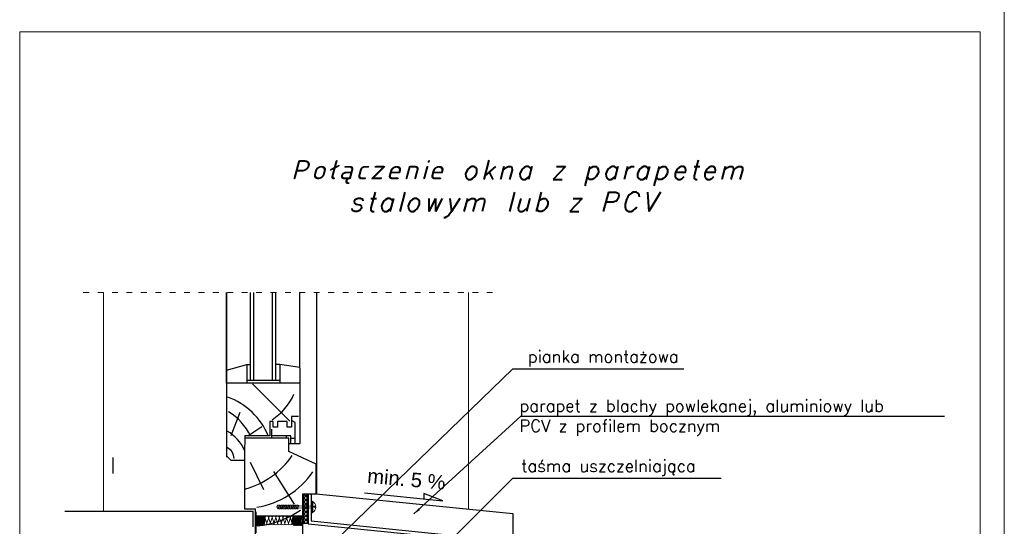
# Model space of a CAD drawing. Header units: millimetres. Extents: x 0 to 152651, y 46550 to 81081.
# Tile 71 of 109: x 141265 to 143315, y 54379 to 55435. Entities that reach past the tile are written whole.
import ezdxf

# ---------------------------------------------------------------- set-up
doc = ezdxf.new("R2010")
doc.units = ezdxf.units.MM
for name, pattern in [('ACAD_ISO02W100', [15, 12, -3]), ('ACAD_ISO03W100', [30, 12, -18]), ('AUSGEZOGEN', [0])]:
    doc.linetypes.add(name, pattern=pattern)
doc.layers.add('BLECH-BEFESTIGUNG', color=242, linetype='AUSGEZOGEN')
doc.layers.add('FENSTER', color=44, linetype='AUSGEZOGEN')
for name, color, linetype, lineweight in [('cienka', 3, 'Continuous', 18), ('linia', 100, 'Continuous', 25), ('przerywa', 100, 'ACAD_ISO02W100', 5)]:
    doc.layers.add(name, color=color, linetype=linetype, lineweight=lineweight)
doc.styles.get("Standard").update_dxf_attribs({"font": 'GOTHIC.TTF'})
doc.styles.add('style1', font='simplex.shx')
doc.styles.add('tekst', font='segoeui.ttf', dxfattribs={"height": 20})
doc.dimstyles.new('ocieplenie', dxfattribs={"dimtxt": 40, "dimasz": 15, "dimexe": 10, "dimexo": 20, "dimgap": 6, "dimtad": 1, "dimdec": 0, "dimzin": 1, "dimtxsty": 'style1', "dimblk": 'SMALL', "dimcen": 50, "dimclrd": 8, "dimclre": 8, "dimclrt": 2, "dimadec": 0, "dimazin": 0, "dimtfac": 1, "dimtdec": 0, "dimtmove": 0, "dimatfit": 3, "dimfxl": 1, "dimarcsym": 0})

# ---------------------------------------------------------------- blocks, each defined once
blk = doc.blocks.new('_Small')
at = {"color": 0, "linetype": 'ByBlock', "lineweight": -2}
blk.add_circle((0, 0), 0.25, dxfattribs=at)
blk = doc.blocks.new('*X1484')
at = {"color": 0}
for p, q in [((65.31, 61.77), (65.41, 61.87)), ((65.31, 60.89), (66.23, 61.81)), ((66.23, 61.05), (65.41, 61.87)), ((66.23, 60.17), (65.31, 61.09)), ((65.31, 60), (66.23, 60.93)), ((66.23, 59.28), (65.31, 60.2)), ((65.31, 59.12), (66.23, 60.04)), ((66.23, 58.4), (65.31, 59.32)), ((65.31, 58.24), (66.23, 59.16)), ((66.23, 57.51), (65.31, 58.44)), ((65.31, 57.35), (66.23, 58.27)), ((66.23, 56.63), (65.31, 57.55)), ((65.31, 56.47), (66.23, 57.39)), ((66.23, 55.75), (65.31, 56.67)), ((65.31, 55.58), (66.23, 56.51)), ((65.72, 55.37), (65.31, 55.78)), ((65.98, 55.37), (66.23, 55.62))]:
    blk.add_line(p, q, dxfattribs=at)
blk = doc.blocks.new('jgdf')
at = {"layer": 'linia', "color": 4, "lineweight": 0}
for p, q in [((-73756.5, 13465.5), (-73707.2, 13465.5)), ((-73755.5, 13465.6), (-73756, 13465.1)), ((-73752.9, 13462.5), (-73755.9, 13465.6)), ((-73753, 13459.1), (-73755.9, 13456.3)), ((-73754.5, 13465.6), (-73755.8, 13464.3)), ((-73753, 13461.7), (-73755.8, 13464.5)), ((-73752.8, 13458.3), (-73755.7, 13455.5)), ((-73753.5, 13465.6), (-73755.6, 13463.5)), ((-73753.1, 13460.8), (-73755.5, 13463.2)), ((-73753.1, 13460), (-73755.5, 13457.6)), ((-73752.5, 13465.6), (-73755.4, 13462.7)), ((-73751.5, 13465.6), (-73755.3, 13461.8)), ((-73752.9, 13462.2), (-73755.3, 13459.9)), ((-73753.1, 13459.8), (-73755.3, 13462)), ((-73753.1, 13461), (-73755.3, 13458.8)), ((-73752.3, 13457), (-73755.3, 13460)), ((-73751.8, 13455.5), (-73755.3, 13459)), ((-73752.4, 13463.7), (-73755.2, 13460.9)), ((-73752.9, 13458.6), (-73755.2, 13460.9)), ((-73752.6, 13463.3), (-73754.9, 13465.6)), ((-73752.3, 13464), (-73753.9, 13465.6)), ((-73748.7, 13465.4), (-73753.1, 13461)), ((-73747.8, 13464.6), (-73753.1, 13459.4)), ((-73748.1, 13456.1), (-73753.1, 13461.1)), ((-73749.1, 13455.5), (-73753.1, 13459.4)), ((-73751.9, 13464.6), (-73752.9, 13465.6)), ((-73747.4, 13457), (-73752.9, 13462.5)), ((-73747.2, 13463.6), (-73752.8, 13458.1)), ((-73750.2, 13465.6), (-73752.7, 13463.1)), ((-73746.9, 13458.2), (-73752.4, 13463.7)), ((-73746.8, 13462.4), (-73752.3, 13456.9)), ((-73751.4, 13465.1), (-73752, 13465.6)), ((-73746.6, 13459.6), (-73751.8, 13464.7)), ((-73746.6, 13460.9), (-73751.5, 13456)), ((-73750.8, 13465.5), (-73751, 13465.6)), ((-73746.6, 13461.2), (-73750.8, 13465.5)), ((-73746.7, 13459.2), (-73750.4, 13455.5)), ((-73747.1, 13463.4), (-73749.3, 13465.6)), ((-73748.7, 13465.4), (-73748.6, 13465.4)), ((-73748.7, 13464.4), (-73748.7, 13464.4)), ((-73746.9, 13464.9), (-73748.3, 13465.3)), ((-73744.6, 13457.8), (-73746.9, 13464.9)), ((-73746.8, 13462.4), (-73746, 13464.9)), ((-73746, 13464.9), (-73744.6, 13465.3)), ((-73743.2, 13464.8), (-73744.6, 13465.2)), ((-73744.6, 13457.7), (-73742.2, 13464.8)), ((-73744.2, 13459.3), (-73744.2, 13459.3)), ((-73740.3, 13456.3), (-73743.2, 13464.7)), ((-73742.2, 13464.8), (-73740.8, 13465.2)), ((-73741.3, 13456.4), (-73738.5, 13464.8)), ((-73739.4, 13464.8), (-73740.8, 13465.2)), ((-73736.6, 13456.3), (-73739.4, 13464.7)), ((-73739.4, 13461.4), (-73739.4, 13461.4)), ((-73738.5, 13464.8), (-73737.1, 13465.2)), ((-73737.5, 13456.4), (-73734.7, 13464.8)), ((-73737.3, 13464.6), (-73737.3, 13464.6)), ((-73735.7, 13464.8), (-73737.1, 13465.2)), ((-73732.9, 13456.3), (-73735.7, 13464.7)), ((-73734.7, 13464.8), (-73733.3, 13465.2)), ((-73733.8, 13456.4), (-73731, 13464.8)), ((-73731.9, 13464.8), (-73733.3, 13465.2)), ((-73729.1, 13456.3), (-73731.9, 13464.7)), ((-73731, 13464.8), (-73729.6, 13465.2)), ((-73730, 13456.4), (-73727.2, 13464.8)), ((-73728.2, 13464.8), (-73729.6, 13465.2)), ((-73725.4, 13456.3), (-73728.2, 13464.8)), ((-73727.2, 13464.8), (-73725.8, 13465.2)), ((-73726.3, 13456.4), (-73723.5, 13464.8)), ((-73724.4, 13464.8), (-73725.8, 13465.2)), ((-73721.6, 13456.3), (-73724.4, 13464.8)), ((-73723.5, 13464.8), (-73722.1, 13465.2)), ((-73722.5, 13456.4), (-73719.7, 13464.8)), ((-73720.7, 13464.8), (-73722.1, 13465.2)), ((-73717.9, 13456.3), (-73720.7, 13464.8)), ((-73719.7, 13464.8), (-73718.3, 13465.2)), ((-73718.8, 13456.3), (-73718.1, 13458.4)), ((-73716.9, 13464.8), (-73718.3, 13465.2)), ((-73713.6, 13465.1), (-73718.3, 13460.4)), ((-73713, 13456.3), (-73718.3, 13461.5)), ((-73713.9, 13455.5), (-73718.3, 13459.9)), ((-73712.8, 13464.2), (-73718.2, 13458.9)), ((-73714.9, 13465.5), (-73718.1, 13462.3)), ((-73712.4, 13457.3), (-73718, 13462.9)), ((-73712.3, 13463.2), (-73717.8, 13457.6)), ((-73712, 13458.5), (-73717.4, 13464)), ((-73711.9, 13461.8), (-73717.3, 13456.5)), ((-73716.9, 13464.7), (-73716.9, 13464.8)), ((-73711.8, 13460), (-73716.7, 13464.9)), ((-73711.8, 13460.3), (-73716.5, 13455.6)), ((-73711.9, 13461.8), (-73715.6, 13465.5)), ((-73712, 13458.4), (-73715.1, 13455.4)), ((-73713.9, 13465.5), (-73714, 13465.4)), ((-73712.9, 13465.5), (-73713.4, 13465)), ((-73708.7, 13460.9), (-73713.3, 13465.5)), ((-73708.7, 13459.7), (-73713.1, 13455.4)), ((-73711.9, 13465.5), (-73713, 13464.4)), ((-73708.7, 13460.7), (-73712.7, 13456.8)), ((-73710.9, 13465.5), (-73712.6, 13463.8)), ((-73708.7, 13459.9), (-73712.5, 13463.7)), ((-73708.6, 13461.8), (-73712.3, 13465.5)), ((-73709.9, 13465.5), (-73712.3, 13463.2)), ((-73708.6, 13458.9), (-73712.1, 13455.4)), ((-73708.9, 13465.5), (-73712, 13462.4)), ((-73708.6, 13458.8), (-73712, 13462.2)), ((-73708.6, 13461.8), (-73712, 13458.4)), ((-73709.1, 13455.4), (-73712, 13458.3)), ((-73707.9, 13465.5), (-73711.9, 13461.6)), ((-73708.1, 13455.4), (-73711.9, 13459.1)), ((-73707.6, 13464.9), (-73711.8, 13460.6)), ((-73708.3, 13463.1), (-73711.8, 13459.6)), ((-73708.2, 13457.4), (-73711.8, 13461)), ((-73707.2, 13455.4), (-73711.8, 13460)), ((-73708.5, 13462.7), (-73711.3, 13465.5)), ((-73708.2, 13463.4), (-73710.3, 13465.5)), ((-73707.9, 13464.1), (-73709.3, 13465.5)), ((-73707.6, 13464.8), (-73708.3, 13465.5)), ((-73707.2, 13465.4), (-73707.3, 13465.5)), ((-73756.8, 13455.1), (-73756.8, 13455.1)), ((-73756.1, 13456.4), (-73756.1, 13456.4)), ((-73755.7, 13455.5), (-73756, 13455.8)), ((-73754.7, 13455.5), (-73755.8, 13456.5)), ((-73753.7, 13455.5), (-73755.6, 13457.3)), ((-73752.8, 13455.5), (-73755.4, 13458.1)), ((-73754.8, 13457.8), (-73754.8, 13457.8)), ((-73752.6, 13457.6), (-73754.7, 13455.5)), ((-73752.3, 13456.9), (-73753.7, 13455.5)), ((-73751.9, 13456.3), (-73752.7, 13455.5)), ((-73750.8, 13455.5), (-73752.3, 13457)), ((-73751.4, 13455.8), (-73751.7, 13455.5)), ((-73751.7, 13455.8), (-73751.7, 13455.8)), ((-73747.7, 13456.5), (-73748.6, 13455.6)), ((-73746.5, 13455.9), (-73747.9, 13456.4)), ((-73746.5, 13455.9), (-73745.1, 13456.4)), ((-73745.1, 13456.4), (-73744.6, 13457.8)), ((-73744.1, 13456.3), (-73744.6, 13457.7)), ((-73742.7, 13455.9), (-73744.1, 13456.3)), ((-73742.7, 13455.9), (-73741.3, 13456.3)), ((-73739, 13455.9), (-73740.4, 13456.3)), ((-73739, 13455.9), (-73737.5, 13456.3)), ((-73737.1, 13456.2), (-73737.1, 13456.2)), ((-73735.2, 13455.9), (-73736.6, 13456.3)), ((-73735.2, 13455.9), (-73733.8, 13456.3)), ((-73731.5, 13455.9), (-73732.9, 13456.3)), ((-73731.5, 13455.9), (-73730, 13456.3)), ((-73727.7, 13455.9), (-73729.1, 13456.3)), ((-73727.7, 13455.9), (-73726.3, 13456.3)), ((-73724, 13455.9), (-73725.4, 13456.3)), ((-73724, 13455.9), (-73722.5, 13456.3)), ((-73720.2, 13455.9), (-73721.6, 13456.3)), ((-73720.2, 13455.9), (-73718.8, 13456.3)), ((-73715.4, 13455.4), (-73718, 13457.9)), ((-73716.9, 13456), (-73717.9, 13456.3)), ((-73713.1, 13455.4), (-73713.5, 13455.8)), ((-73712.1, 13455.4), (-73713, 13456.3)), ((-73711.1, 13455.4), (-73712.6, 13456.9)), ((-73710.1, 13455.4), (-73712.3, 13457.5)), ((-73708.4, 13458.1), (-73711.1, 13455.4)), ((-73708.2, 13457.3), (-73710.1, 13455.4)), ((-73707.9, 13456.6), (-73709.1, 13455.4)), ((-73707.5, 13456), (-73708.1, 13455.4))]:
    blk.add_line(p, q, dxfattribs=at)
for centre, radius, start, end in [((-73769.7, 13460.5), 14.4, 339.4175, 20.5825), ((-73744.7, 13460.5), 8.45, 165.5539, 180), ((-73744.7, 13460.5), 8.45, 180, 194.4461), ((-73747.2, 13461.1), 5.81, 148.1211, 165.5539), ((-73747.2, 13459.8), 5.81, 194.4461, 211.8789), ((-73748.8, 13462.1), 3.92, 123.6639, 148.1211), ((-73749.8, 13463.6), 2.1, 111.1198, 123.6639), ((-73749.8, 13463.6), 2.1, 56.3361, 68.8802), ((-73750.9, 13462.1), 3.92, 31.8789, 56.3361), ((-73752.5, 13461.1), 5.81, 14.4461, 31.8789), ((-73752.5, 13459.8), 5.81, 328.1211, 345.5539), ((-73755, 13460.5), 8.45, 0, 14.4461), ((-73755, 13460.5), 8.45, 345.5539, 360), ((-73709.9, 13460.4), 8.45, 165.5539, 180), ((-73709.9, 13460.4), 8.45, 180, 194.4461), ((-73712.4, 13461), 5.81, 148.1211, 165.5539), ((-73712.4, 13459.7), 5.81, 194.4461, 211.8789), ((-73714, 13462), 3.92, 123.6639, 148.1211), ((-73715.1, 13463.6), 2.1, 111.1198, 123.6639), ((-73715.1, 13463.6), 2.1, 56.3361, 68.8802), ((-73716.1, 13462), 3.92, 31.8789, 56.3361), ((-73717.7, 13461), 5.81, 14.4461, 31.8789), ((-73717.7, 13459.7), 5.81, 328.1211, 345.5539), ((-73720.2, 13460.4), 8.45, 0, 14.4461), ((-73720.2, 13460.4), 8.45, 345.5539, 360), ((-73699.8, 13460.4), 8.92, 145.3813, 214.6187), ((-73748.8, 13458.8), 3.92, 211.8789, 236.3361), ((-73749.8, 13457.3), 2.1, 236.3361, 241.1448), ((-73749.8, 13457.3), 2.1, 298.8552, 303.6639), ((-73750.9, 13458.8), 3.92, 303.6639, 328.1211), ((-73714, 13458.7), 3.92, 211.8789, 236.3361), ((-73715.1, 13457.2), 2.1, 236.3361, 241.1448), ((-73715.1, 13457.2), 2.1, 298.8552, 303.6639), ((-73716.1, 13458.7), 3.92, 303.6639, 328.1211)]:
    blk.add_arc(centre, radius, start, end, dxfattribs=at)

msp = doc.modelspace()

# ---------------------------------------------------------------- linework, layer by layer
at = {"layer": 'BLECH-BEFESTIGUNG', "color": 18, "true_color": 0x000000}
for p, q in [((141983.375, 54448.524), (142146.215, 54432.082)), ((141854.737, 54447.025), (141882.862, 54447.025)), ((141865.92, 54447.025), (141865.92, 54384.308)), ((141872.482, 54447.025), (141872.482, 54390.216)), ((141882.862, 54447.025), (142292.07, 54405.707)), ((142146.215, 54432.082), (142106.573, 54447.311)), ((142106.573, 54447.311), (142106.608, 54436.081)), ((141872.482, 54390.216), (142285.508, 54348.201)), ((142292.07, 54405.707), (142292.07, 54265.21)), ((141865.92, 54384.308), (142285.508, 54341.625))]:
    msp.add_line(p, q, dxfattribs=at)
at = {"layer": 'BLECH-BEFESTIGUNG', "color": 18, "lineweight": 0, "true_color": 0x000000}
for p, q in [((141874.596, 54431.697), (141874.596, 54407.275)), ((141874.715, 54431.697), (141875.726, 54431.697)), ((141875.726, 54431.697), (141875.726, 54407.275)), ((141803.171, 54423.192), (141800.643, 54419.3)), ((141800.643, 54419.3), (141803.193, 54415.434)), ((141804.311, 54423.192), (141803.171, 54423.192)), ((141803.193, 54415.434), (141805.747, 54423.192)), ((141804.335, 54415.434), (141803.193, 54415.434)), ((141804.949, 54421.253), (141804.311, 54423.192)), ((141804.335, 54415.434), (141806.887, 54423.192)), ((141805.108, 54421.253), (141804.949, 54421.253)), ((141805.723, 54415.434), (141805.085, 54417.374)), ((141808.051, 54415.434), (141805.723, 54415.434)), ((141808.027, 54423.192), (141805.747, 54423.192)), ((141806.91, 54415.434), (141809.463, 54423.192)), ((141808.666, 54421.253), (141808.027, 54423.192)), ((141808.051, 54415.434), (141810.603, 54423.192)), ((141809.439, 54415.434), (141808.801, 54417.374)), ((141811.767, 54415.434), (141809.439, 54415.434)), ((141811.744, 54423.192), (141809.463, 54423.192)), ((141810.626, 54415.434), (141813.179, 54423.192)), ((141812.382, 54421.253), (141811.744, 54423.192)), ((141811.767, 54415.434), (141814.319, 54423.192)), ((141813.156, 54415.434), (141812.518, 54417.374)), ((141815.483, 54415.434), (141813.156, 54415.434)), ((141815.461, 54423.192), (141813.179, 54423.192)), ((141814.343, 54415.434), (141816.896, 54423.192)), ((141816.099, 54421.253), (141815.461, 54423.192)), ((141815.483, 54415.434), (141818.037, 54423.192)), ((141816.873, 54415.434), (141816.235, 54417.374)), ((141819.2, 54415.434), (141816.873, 54415.434)), ((141819.177, 54423.192), (141816.896, 54423.192)), ((141818.06, 54415.434), (141820.612, 54423.192)), ((141819.815, 54421.253), (141819.177, 54423.192)), ((141819.2, 54415.434), (141821.753, 54423.192)), ((141820.589, 54415.434), (141819.951, 54417.374)), ((141822.917, 54415.434), (141820.589, 54415.434)), ((141822.893, 54423.192), (141820.612, 54423.192)), ((141821.776, 54415.434), (141824.329, 54423.192)), ((141823.531, 54421.253), (141822.893, 54423.192)), ((141822.917, 54415.434), (141825.469, 54423.192)), ((141824.305, 54415.434), (141823.667, 54417.374)), ((141826.633, 54415.434), (141824.305, 54415.434)), ((141826.609, 54423.192), (141824.329, 54423.192)), ((141825.492, 54415.434), (141828.045, 54423.192)), ((141827.248, 54421.253), (141826.609, 54423.192)), ((141826.633, 54415.434), (141829.186, 54423.192)), ((141828.022, 54415.434), (141827.383, 54417.374)), ((141830.35, 54415.434), (141828.022, 54415.434)), ((141830.327, 54423.192), (141828.045, 54423.192)), ((141829.208, 54415.434), (141831.762, 54423.192)), ((141830.965, 54421.253), (141830.327, 54423.192)), ((141830.35, 54415.434), (141832.902, 54423.192)), ((141831.739, 54415.434), (141831.1, 54417.374)), ((141834.066, 54415.434), (141831.739, 54415.434)), ((141834.043, 54423.192), (141831.762, 54423.192)), ((141832.926, 54415.434), (141835.478, 54423.192)), ((141834.681, 54421.253), (141834.043, 54423.192)), ((141834.066, 54415.434), (141836.619, 54423.192)), ((141835.455, 54415.434), (141834.817, 54417.374)), ((141837.782, 54415.434), (141835.455, 54415.434)), ((141837.759, 54423.192), (141835.478, 54423.192)), ((141836.642, 54415.434), (141839.194, 54423.192)), ((141838.397, 54421.253), (141837.759, 54423.192)), ((141837.782, 54415.434), (141840.335, 54423.192)), ((141839.171, 54415.434), (141838.533, 54417.374)), ((141841.498, 54415.434), (141839.171, 54415.434)), ((141841.476, 54423.192), (141839.194, 54423.192)), ((141840.358, 54415.434), (141842.911, 54423.192)), ((141842.114, 54421.253), (141841.476, 54423.192)), ((141841.498, 54415.434), (141844.052, 54423.192)), ((141842.888, 54415.434), (141842.25, 54417.374)), ((141845.216, 54415.434), (141842.888, 54415.434)), ((141845.192, 54423.192), (141842.911, 54423.192)), ((141844.075, 54415.434), (141846.628, 54423.192)), ((141873.478, 54416.693), (141845.054, 54417.374)), ((141873.511, 54421.916), (141846.33, 54421.253)), ((141875.726, 54407.275), (141874.715, 54407.275)), ((141877.883, 54421.174), (141877.883, 54418.94)), ((141882.034, 54421.174), (141877.883, 54421.174)), ((141877.883, 54418.94), (141882.034, 54418.94))]:
    msp.add_line(p, q, dxfattribs=at)
at = {"layer": 'BLECH-BEFESTIGUNG', "color": 18, "true_color": 0x000000}
msp.add_lwpolyline([(141856.207, 54446.334), (141856.207, 54385.395), (141864.853, 54385.395), (141864.853, 54446.334)], close=True, dxfattribs=at)
at = {"layer": 'BLECH-BEFESTIGUNG', "color": 18, "lineweight": 0, "true_color": 0x000000}
for start, end in [(8.309556, 61.674469), (298.325531, 357.741105)]:
    msp.add_arc((141869.887, 54419.419), 12.143, start, end, dxfattribs=at)
at = {"layer": 'cienka', "color": 18, "true_color": 0x000000}
for p, q in [((143315.372, 55459.514), (143315.372, 52489.514)), ((143315.372, 52489.514), (143315.372, 55459.514)), ((141265.372, 52539.514), (141265.372, 55409.514)), ((141265.372, 55409.514), (143265.372, 55409.514)), ((141265.372, 52539.514), (141265.372, 55409.514)), ((143265.372, 55409.514), (143265.372, 52539.514))]:
    msp.add_line(p, q, dxfattribs=at)
at = {"layer": 'FENSTER', "color": 18, "true_color": 0x000000}
for p, q in [((141696, 54677.603), (141696.128, 54866.021)), ((141696.024, 54866.021), (141696.024, 54525.773)), ((141746.234, 54683.783), (141746.234, 54866.021)), ((141752.633, 54683.783), (141752.633, 54866.021)), ((141791.932, 54683.783), (141791.932, 54866.021)), ((141798.33, 54683.783), (141798.33, 54866.021)), ((141848.33, 54708.942), (141848.33, 54866.021)), ((141848.33, 54708.942), (141848.33, 54866.021)), ((141883.384, 54866.021), (141883.384, 54446.972)), ((141883.384, 54866.021), (141883.384, 54446.972)), ((141738.32, 54715.993), (141746.234, 54715.993)), ((141806.938, 54715.993), (141798.33, 54715.993)), ((141848.461, 54708.202), (141848.461, 54561.422)), ((141848.461, 54708.202), (141848.461, 54561.422)), ((141696, 54677.603), (141696, 54525.797)), ((141848.461, 54677.603), (141696, 54677.603)), ((141696, 54677.603), (141696, 54523.306)), ((141738.32, 54683.783), (141806.938, 54683.783)), ((141750.39, 54676.088), (141828.037, 54598.441)), ((141705.692, 54568.416), (141724.744, 54616.92)), ((141793.118, 54597.5), (141785.852, 54597.5)), ((141785.852, 54597.5), (141785.852, 54567.242)), ((141793.118, 54592.659), (141793.118, 54597.5)), ((141802.201, 54597.5), (141802.201, 54592.659)), ((141822.183, 54597.5), (141802.201, 54597.5)), ((141822.183, 54592.659), (141822.183, 54597.5)), ((141846, 54607.788), (141831.266, 54607.788)), ((141831.266, 54607.788), (141831.266, 54592.659)), ((141740.236, 54567.242), (141769.43, 54586.778)), ((141733.777, 54567.242), (141733.777, 54563.006)), ((141785.852, 54567.242), (141733.777, 54567.242)), ((141820.972, 54563.006), (141820.972, 54567.242)), ((141848.461, 54551.191), (141825.817, 54551.191)), ((141830.055, 54563.006), (141839.138, 54563.006)), ((141848.461, 54561.422), (141848.461, 54551.191)), ((141733.593, 54544.547), (141733.5, 54544.547)), ((141733.5, 54544.547), (141733.5, 54415.176)), ((141882.862, 54508.541), (141825.817, 54535.168)), ((141459.711, 54489.401), (141459.711, 54522.213)), ((141705.375, 54516.422), (141696, 54525.797)), ((141733.5, 54516.422), (141705.375, 54516.422)), ((141773.862, 54454.793), (141745.696, 54511.921)), ((141837.277, 54425.376), (141794.627, 54492.964)), ((141837.277, 54425.376), (141794.627, 54492.964)), ((141882.862, 54447.025), (141882.862, 54508.541)), ((141882.862, 54447.025), (141882.862, 54508.541)), ((141854.737, 54351.06), (141854.737, 54447.025)), ((141854.737, 54351.06), (141854.737, 54447.025)), ((141359.62, 54410.488), (141751.612, 54410.488)), ((141733.5, 54415.176), (141756.3, 54415.176)), ((141751.612, 54377.676), (141751.612, 54410.488)), ((141756.3, 54351.06), (141756.3, 54415.176)), ((141757.65, 54365.176), (141757.65, 54408.926))]:
    msp.add_line(p, q, dxfattribs=at)
for points in [[(141696.018, 54704.055), (141738.32, 54715.993), (141738.32, 54677.603)], [(141848.33, 54709.603), (141806.938, 54715.993), (141806.938, 54677.603)], [(141831.266, 54592.659), (141831.266, 54585.397), (141822.183, 54585.397), (141822.183, 54597.5), (141802.201, 54597.5), (141802.201, 54585.397), (141793.118, 54585.397), (141793.118, 54597.5), (141785.852, 54597.5)], [(141839.138, 54551.508), (141839.138, 54595.079), (141832.477, 54598.71)], [(141790.091, 54563.006), (141790.091, 54581.161)], [(141825.817, 54535.168), (141825.817, 54553.928), (141825.817, 54563.006), (141733.777, 54563.006), (141733.5, 54535.172)], [(141830.055, 54552.113), (141830.055, 54567.242), (141790.091, 54567.242)]]:
    msp.add_lwpolyline(points, dxfattribs=at)
for centre, radius, start, end in [((141724.659, 54703.307), 121.897, 302.921342, 336.314822), ((141649.549, 54512.331), 144.298, 22.367127, 70.204821), ((141641.539, 54518.68), 114.992, 24.980634, 59.356838), ((141656.462, 54503.67), 84.041, 23.552318, 60.865247), ((141686.735, 54520.358), 24.846, 359.768925, 66.392976), ((141688.541, 54625.216), 174.699, 284.91271, 325.742564), ((141731.387, 54591.18), 174.699, 279.146313, 325.742564), ((141744.487, 54562.48), 182.932, 274.825677, 305.171848), ((141744.487, 54562.48), 182.932, 274.825677, 305.171848)]:
    msp.add_arc(centre, radius, start, end, dxfattribs=at)
at = {"layer": 'linia', "color": 18, "linetype": 'ACAD_ISO03W100', "lineweight": 0, "true_color": 0x000000}
msp.add_line((141397.815, 54866.021), (142254.188, 54866.021), dxfattribs=at)
at = {"layer": 'linia', "color": 18, "lineweight": 0, "ltscale": 10, "true_color": 0x000000}
for p, q in [((141439.62, 54410.488), (141439.62, 54866.021)), ((142199.64, 54415.04, 15), (142199.64, 54866.021))]:
    msp.add_line(p, q, dxfattribs=at)
at = {"layer": 'linia', "color": 18, "true_color": 0x000000}
for p, q in [((141439.62, 54866.021), (141439.62, 54866.021)), ((141694.5, 54680.849), (141694.5, 54680.849)), ((141694.5, 54680.849), (141694.5, 54680.849)), ((141854.737, 54447.025), (141882.862, 54447.025))]:
    msp.add_line(p, q, dxfattribs=at)

# ---------------------------------------------------------------- block references
at = {"layer": 'BLECH-BEFESTIGUNG', "color": 18, "true_color": 0x000000, "xscale": 9.375, "yscale": 9.375, "zscale": 9.375}
msp.add_blockref('*X1484', (141243.947, 53866.288), dxfattribs=at)
at = {"layer": 'linia', "color": 18, "true_color": 0x000000, "xscale": 2, "yscale": 2, "zscale": 2}
msp.add_blockref('jgdf', (289269.05, 27470.025), dxfattribs=at)

# ---------------------------------------------------------------- texts
at = {"layer": 'cienka', "color": 18, "linetype": 'Continuous', "true_color": 0x000000, "insert": (141587.025, 55141.897), "char_height": 40, "width": 2259.59555, "attachment_point": 1, "style": 'tekst'}
msp.add_mtext('\\A1;\\pxi6.08325;{\\Fromans|c238;\\Q15;\\T1.2;Połączenie okna z parapetem \\P\\pi9.09875;stalowym lub z PCV\\H1.0315x; }', dxfattribs=at)
at = {"layer": 'linia', "color": 18, "true_color": 0x000000, "insert": (141990.78, 54499.629), "char_height": 30, "width": 240.02743, "attachment_point": 1, "rotation": 354.876266}
msp.add_mtext('{\\fArial|b0|i0|c238|p34;min. 5 %}', dxfattribs=at)
at = {"layer": 'przerywa', "color": 18, "true_color": 0x000000, "char_height": 25, "width": 908.43925, "attachment_point": 1}
for s, insert in [('{\\Fromans|c238;pianka montażowa}', (142323.461, 54745.097)), ('{\\Fromans|c0;parapet z blachy powlekanej, aluminiowy lub PCV\\Fromans|c238; z\\Fromans|c0; profilem bocznym}', (142305.921, 54642.795)), ('{\\Fromans|c0;taśma uszczelniająca}', (142309.608, 54517.28))]:
    msp.add_mtext(s, dxfattribs=dict(at, insert=insert))

# ---------------------------------------------------------------- leaders
at = {"layer": 'linia', "color": 18, "lineweight": 0, "true_color": 0x000000}
for points in [[(141923.103, 54349.378), (142292.07, 54707.122), (142648.085, 54707.122)], [(142086.246, 54404.831), (142308.855, 54608.576), (143190.966, 54608.576)], [(142152.158, 54339.392), (142292.07, 54479.305), (142725.746, 54479.305)]]:
    msp.add_leader(points, dimstyle='ocieplenie', override={"dimgap": 6, "dimtad": 0}, dxfattribs=at)

doc.saveas('drawing.dxf')
